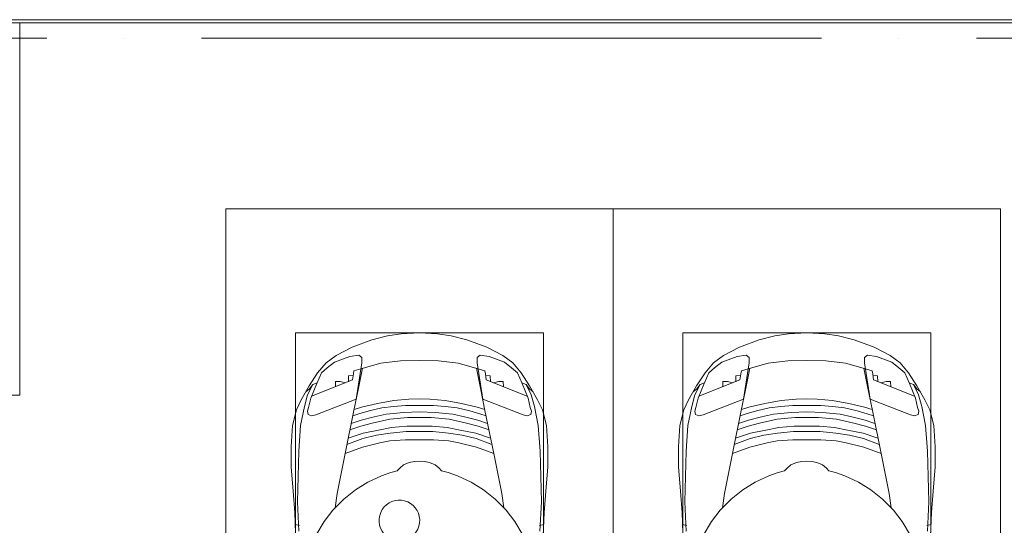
# Model space of a CAD drawing. Header units: millimetres. Extents: x -32229 to 192519, y -13689 to 125138.
# Tile 206 of 256: x 51205 to 57560, y 90910 to 94170. Entities that reach past the tile are written whole.
import ezdxf

# ---------------------------------------------------------------- set-up
doc = ezdxf.new("R2010")
doc.units = ezdxf.units.MM
doc.linetypes.add('ADSK_Линия сетки', pattern=[5000, 4000, -500, 0, -500])
for name, color, linetype, lineweight in [('A-DETL-GENF-OTLN', 7, 'Continuous', 18), ('A-FLOR-____-OTLN', 7, 'Continuous', 18), ('A-GENM-____-OTLN', 7, 'Continuous', 18), ('C-PRKG-____-OTLN', 7, 'Continuous', 18), ('S-COLS-____-MCUT', 7, 'Continuous', 40), ('S-GRID-____-OTLN', 7, 'Continuous', 9)]:
    doc.layers.add(name, color=color, linetype=linetype, lineweight=lineweight)

# ---------------------------------------------------------------- blocks, each defined once
blk = doc.blocks.new('АР_Машиноместо - 4900x2400_М__5300х2500_ С МГН-V122--01 ЭЛ')
at = {"layer": 'A-DETL-GENF-OTLN', "color": 253, "lineweight": 13, "true_color": 0xaaaaaa}
for p, q in [((1044.2, -818.6), (943.3, -845.1)), ((1132.7, -806), (1044.2, -818.6)), ((1250, -800), (1132.7, -806)), ((1250, -800), (1367.3, -806)), ((1367.3, -806), (1455.8, -818.6)), ((1455.8, -818.6), (1556.7, -845.1)), ((943.3, -845.1), (815.8, -891)), ((1556.7, -845.1), (1684.2, -891)), ((711.9, -946.2), (647.2, -992.8)), ((800.1, -952.6), (700.9, -989.1)), ((815.8, -891), (711.9, -946.2)), ((859, -944.1), (800.1, -952.6)), ((877.7, -958.9), (859, -944.1)), ((1622.3, -958.9), (1641, -944.1)), ((1641, -944.1), (1699.9, -952.6)), ((1684.2, -891), (1788.1, -946.2)), ((1699.9, -952.6), (1799.1, -989.1)), ((1788.1, -946.2), (1852.8, -992.8)), ((647.2, -992.8), (593.2, -1056.8)), ((700.9, -989.1), (655, -1024.3)), ((841.1, -1225.9), (877.7, -991.4)), ((1000.2, -994.5), (871.4, -1031.3)), ((877.7, -991.4), (877.7, -958.9)), ((1127.4, -979.8), (1000.2, -994.5)), ((1250, -977.6), (1127.4, -979.8)), ((1250, -977.6), (1372.6, -979.8)), ((1372.6, -979.8), (1499.8, -994.5)), ((1499.8, -994.5), (1628.6, -1031.3)), ((1622.3, -991.4), (1622.3, -958.9)), ((1658.9, -1225.9), (1622.3, -991.4)), ((1799.1, -989.1), (1845, -1024.3)), ((1852.8, -992.8), (1906.8, -1056.8)), ((593.2, -1056.8), (539.3, -1140.4)), ((617.9, -1057.3), (586.9, -1126.3)), ((654.7, -1024.4), (617.9, -1057.3)), ((882.6, -1027.5), (853.8, -1167.4)), ((1617.4, -1027.5), (1646.2, -1167.4)), ((1845.3, -1024.4), (1882.1, -1057.3)), ((1882.1, -1057.3), (1913.1, -1126.3)), ((1906.8, -1056.8), (1960.7, -1140.4)), ((539.3, -1140.4), (487.4, -1232.1)), ((561.3, -1132.6), (540.4, -1159.6)), ((586.9, -1126.3), (548.2, -1220.1)), ((589, -1121.6), (561.3, -1132.6)), ((1911, -1121.6), (1938.7, -1132.6)), ((1913.1, -1126.3), (1951.8, -1220.1)), ((1938.7, -1132.6), (1959.6, -1159.6)), ((1960.7, -1140.4), (2012.6, -1232.1)), ((540.4, -1159.6), (516.2, -1180.5)), ((853.8, -1167.4), (826.8, -1300.9)), ((1646.2, -1167.4), (1673.2, -1300.9)), ((1959.6, -1159.6), (1983.8, -1180.5)), ((487.4, -1232.1), (455.7, -1296.1)), ((548.2, -1220.1), (535, -1280.6)), ((580.7, -1327.1), (841.1, -1225.9)), ((978.6, -1254.6), (876.3, -1278.7)), ((1084.1, -1236), (978.6, -1254.6)), ((1159.1, -1267.9), (1083.6, -1274.6)), ((1182.5, -1227.5), (1084.1, -1236)), ((1250, -1266.6), (1159.1, -1267.9)), ((1250, -1223.7), (1182.5, -1227.5)), ((1250, -1223.7), (1317.5, -1227.5)), ((1250, -1266.6), (1340.9, -1267.9)), ((1317.5, -1227.5), (1415.9, -1236)), ((1340.9, -1267.9), (1416.4, -1274.6)), ((1415.9, -1236), (1521.4, -1254.6)), ((1521.4, -1254.6), (1623.7, -1278.7)), ((1919.3, -1327.1), (1658.9, -1225.9)), ((1951.8, -1220.1), (1965, -1280.6)), ((2012.6, -1232.1), (2044.3, -1296.1)), ((455.7, -1296.1), (430.8, -1396.6)), ((535, -1280.6), (527.2, -1305.2)), ((527.2, -1305.2), (531.8, -1326)), ((531.8, -1326), (554.4, -1333.3)), ((554.4, -1333.3), (580.7, -1327.1)), ((826.8, -1300.9), (770, -1576.5)), ((859.1, -1321.2), (819.9, -1334.4)), ((876.3, -1278.7), (828.3, -1293.7)), ((925.2, -1301.6), (859.1, -1321.2)), ((1007.1, -1283.7), (925.2, -1301.6)), ((1035, -1323.2), (958.3, -1341.1)), ((1083.6, -1274.6), (1007.1, -1283.7)), ((1148.3, -1312.4), (1035, -1323.2)), ((1250, -1309.3), (1148.3, -1312.4)), ((1250, -1309.3), (1351.7, -1312.4)), ((1351.7, -1312.4), (1465, -1323.2)), ((1416.4, -1274.6), (1492.9, -1283.7)), ((1465, -1323.2), (1541.7, -1341.1)), ((1492.9, -1283.7), (1574.8, -1301.6)), ((1574.8, -1301.6), (1640.9, -1321.2)), ((1623.7, -1278.7), (1671.7, -1293.7)), ((1640.9, -1321.2), (1680.1, -1334.4)), ((1673.2, -1300.9), (1730, -1576.5)), ((1945.6, -1333.3), (1919.3, -1327.1)), ((1968.2, -1326), (1945.6, -1333.3)), ((1965, -1280.6), (1972.8, -1305.2)), ((1972.8, -1305.2), (1968.2, -1326)), ((2044.3, -1296.1), (2069.2, -1396.6)), ((430.8, -1396.6), (422, -1534.1)), ((873.8, -1361.2), (809.9, -1383.1)), ((945.3, -1380.6), (871.4, -1401.1)), ((958.3, -1341.1), (873.8, -1361.2)), ((1059, -1354.8), (945.3, -1380.6)), ((1174.5, -1344.2), (1059, -1354.8)), ((1250, -1344.9), (1174.5, -1344.2)), ((1250, -1344.9), (1325.5, -1344.2)), ((1325.5, -1344.2), (1441, -1354.8)), ((1441, -1354.8), (1554.7, -1380.6)), ((1541.7, -1341.1), (1626.2, -1361.2)), ((1554.7, -1380.6), (1628.6, -1401.1)), ((1626.2, -1361.2), (1690.1, -1383.1)), ((2069.2, -1396.6), (2078, -1534.1)), ((887, -1446.5), (790.4, -1477.3)), ((871.4, -1401.1), (800.5, -1424.6)), ((973.4, -1459.7), (884.3, -1480.8)), ((986.2, -1425.6), (887, -1446.5)), ((1061.9, -1445.7), (973.4, -1459.7)), ((1070, -1410.4), (986.2, -1425.6)), ((1163.9, -1435.1), (1061.9, -1445.7)), ((1168.3, -1399.8), (1070, -1410.4)), ((1250, -1435.1), (1163.9, -1435.1)), ((1250, -1400.1), (1168.3, -1399.8)), ((1250, -1400.1), (1331.7, -1399.8)), ((1250, -1435.1), (1336.1, -1435.1)), ((1331.7, -1399.8), (1430, -1410.4)), ((1336.1, -1435.1), (1438.1, -1445.7)), ((1430, -1410.4), (1513.8, -1425.6)), ((1438.1, -1445.7), (1526.6, -1459.7)), ((1513.8, -1425.6), (1613, -1446.5)), ((1526.6, -1459.7), (1615.7, -1480.8)), ((1613, -1446.5), (1709.6, -1477.3)), ((1628.6, -1401.1), (1699.5, -1424.6)), ((884.3, -1480.8), (782, -1518.1)), ((994.9, -1509.3), (881.7, -1536.4)), ((1060, -1496.1), (994.9, -1509.3)), ((1159.3, -1489.1), (1060, -1496.1)), ((1250, -1488.3), (1159.3, -1489.1)), ((1250, -1488.3), (1340.7, -1489.1)), ((1340.7, -1489.1), (1440, -1496.1)), ((1440, -1496.1), (1505.1, -1509.3)), ((1505.1, -1509.3), (1618.3, -1536.4)), ((1615.7, -1480.8), (1718, -1518.1)), ((422, -1534.1), (422, -1662.9)), ((770, -1576.5), (718.3, -1834.2)), ((881.7, -1536.4), (770, -1576.5)), ((1618.3, -1536.4), (1730, -1576.5)), ((1730, -1576.5), (1781.7, -1834.2)), ((2078, -1534.1), (2078, -1662.9)), ((1147.5, -1650.5), (1123.5, -1670.9)), ((1184.7, -1635.7), (1147.5, -1650.5)), ((1217.8, -1629.1), (1184.7, -1635.7)), ((1217.8, -1629.1), (1250, -1626.8)), ((1282.2, -1629.1), (1250, -1626.8)), ((1282.2, -1629.1), (1315.3, -1635.7)), ((1315.3, -1635.7), (1352.5, -1650.5)), ((1352.5, -1650.5), (1376.5, -1670.9)), ((422, -1662.9), (434.8, -1820.7)), ((1064.9, -1700.5), (1004.2, -1721.4)), ((1107.2, -1689.8), (1064.9, -1700.5)), ((1123.5, -1670.9), (1107.2, -1689.8)), ((1376.5, -1670.9), (1392.8, -1689.8)), ((1392.8, -1689.8), (1435.1, -1700.5)), ((1435.1, -1700.5), (1495.8, -1721.4)), ((2078, -1662.9), (2065.2, -1820.7)), ((917, -1761.1), (837.5, -1812.1)), ((1004.2, -1721.4), (917, -1761.1)), ((1495.8, -1721.4), (1583, -1761.1)), ((1583, -1761.1), (1662.5, -1812.1)), ((434.8, -1820.7), (444.9, -1956.8)), ((718.3, -1834.2), (705.7, -1926.7)), ((837.5, -1812.1), (761.1, -1871.7)), ((1662.5, -1812.1), (1738.9, -1871.7)), ((1781.7, -1834.2), (1794.3, -1926.7)), ((2065.2, -1820.7), (2055.1, -1956.8)), ((761.1, -1871.7), (690.7, -1941.6)), ((1738.9, -1871.7), (1809.3, -1941.6)), ((444.9, -1956.8), (453, -2159.1)), ((690.7, -1941.6), (634.6, -2015)), ((1809.3, -1941.6), (1865.4, -2015)), ((2055.1, -1956.8), (2047, -2159.1)), ((634.6, -2015), (580.7, -2105.7)), ((1865.4, -2015), (1919.3, -2105.7)), ((475.1, -2041), (447.5, -2034.4)), ((2024.9, -2041), (2052.5, -2034.4))]:
    blk.add_line(p, q, dxfattribs=at)
at = {"layer": 'A-DETL-GENF-OTLN', "color": 254, "lineweight": 13, "true_color": 0xd4d4d4}
for p, q in [((792.9, -1076.2), (791.2, -1114.5)), ((823.3, -1074.4), (792.9, -1076.2)), ((824.1, -1063.7), (818.8, -1102.9)), ((827.7, -1045), (824.1, -1063.7)), ((871.3, -1031.9), (827.7, -1045)), ((1628.7, -1031.9), (1672.3, -1045)), ((1672.3, -1045), (1675.9, -1063.7)), ((1675.9, -1063.7), (1681.2, -1102.9)), ((1676.7, -1074.4), (1707.1, -1076.2)), ((1707.1, -1076.2), (1708.8, -1114.5)), ((561.7, -1132.1), (527.9, -1198.6)), ((818.8, -1102.9), (554, -1208.1)), ((709.1, -1112.7), (708.2, -1146.9)), ((737.7, -1113.6), (709.1, -1112.7)), ((772.6, -1121.3), (737.7, -1113.6)), ((1681.2, -1102.9), (1946, -1208.1)), ((1727.4, -1121.3), (1762.3, -1113.6)), ((1762.3, -1113.6), (1790.9, -1112.7)), ((1790.9, -1112.7), (1791.8, -1146.9)), ((1938.3, -1132.1), (1972.1, -1198.6)), ((527.9, -1198.6), (507.4, -1274.3)), ((1972.1, -1198.6), (1992.6, -1274.3)), ((507.4, -1274.3), (483.4, -1395.6)), ((1992.6, -1274.3), (2016.6, -1395.6)), ((483.4, -1395.6), (470.9, -1561.4)), ((2016.6, -1395.6), (2029.1, -1561.4)), ((470.9, -1561.4), (462.8, -1889.5)), ((2029.1, -1561.4), (2037.2, -1889.5)), ((462.8, -1889.5), (471.8, -2077.7)), ((2037.2, -1889.5), (2028.2, -2077.7))]:
    blk.add_line(p, q, dxfattribs=at)
at = {"layer": 'A-DETL-GENF-OTLN', "color": 253, "lineweight": 13, "true_color": 0xaaaaaa}
blk.add_arc((1120.8, -2008.7), 131.1, 289.36321, 220.63679, dxfattribs=at)
at = {"layer": 'C-PRKG-____-OTLN', "color": 253, "lineweight": 13, "true_color": 0xaaaaaa}
for p, q in [((2500, 0), (0, 0)), ((0, 0), (0, -4699.7)), ((2500, 0), (2500, -4699.7)), ((450, -800), (450, -4500)), ((450, -800), (2050, -800)), ((2050, -800), (2050, -4500))]:
    blk.add_line(p, q, dxfattribs=at)
blk = doc.blocks.new('АР_Машиноместо - 4900x2400_М__5300х2500_-V123--01 ЭЛ')
at = {"layer": 'A-DETL-GENF-OTLN', "color": 253, "lineweight": 13, "true_color": 0xaaaaaa}
for p, q in [((444.9, 1956.8), (453, 2159.1)), ((634.6, 2015), (580.7, 2105.7)), ((1865.4, 2015), (1919.3, 2105.7)), ((2055.1, 1956.8), (2047, 2159.1)), ((475.1, 2041), (447.5, 2034.4)), ((2024.9, 2041), (2052.5, 2034.4)), ((690.7, 1941.6), (634.6, 2015)), ((1809.3, 1941.6), (1865.4, 2015)), ((434.8, 1820.7), (444.9, 1956.8)), ((761.1, 1871.7), (690.7, 1941.6)), ((718.3, 1834.2), (705.7, 1926.7)), ((1738.9, 1871.7), (1809.3, 1941.6)), ((1781.7, 1834.2), (1794.3, 1926.7)), ((2065.2, 1820.7), (2055.1, 1956.8)), ((837.5, 1812.1), (761.1, 1871.7)), ((1662.5, 1812.1), (1738.9, 1871.7)), ((422, 1662.9), (434.8, 1820.7)), ((770, 1576.5), (718.3, 1834.2)), ((917, 1761.1), (837.5, 1812.1)), ((1583, 1761.1), (1662.5, 1812.1)), ((1730, 1576.5), (1781.7, 1834.2)), ((2078, 1662.9), (2065.2, 1820.7)), ((1004.2, 1721.4), (917, 1761.1)), ((1064.9, 1700.5), (1004.2, 1721.4)), ((1435.1, 1700.5), (1495.8, 1721.4)), ((1495.8, 1721.4), (1583, 1761.1)), ((422, 1534.1), (422, 1662.9)), ((1107.2, 1689.8), (1064.9, 1700.5)), ((1123.5, 1670.9), (1107.2, 1689.8)), ((1147.5, 1650.5), (1123.5, 1670.9)), ((1352.5, 1650.5), (1376.5, 1670.9)), ((1376.5, 1670.9), (1392.8, 1689.8)), ((1392.8, 1689.8), (1435.1, 1700.5)), ((2078, 1534.1), (2078, 1662.9)), ((1184.7, 1635.7), (1147.5, 1650.5)), ((1217.8, 1629.1), (1184.7, 1635.7)), ((1217.8, 1629.1), (1250, 1626.8)), ((1282.2, 1629.1), (1250, 1626.8)), ((1282.2, 1629.1), (1315.3, 1635.7)), ((1315.3, 1635.7), (1352.5, 1650.5)), ((430.8, 1396.6), (422, 1534.1)), ((826.8, 1300.9), (770, 1576.5)), ((881.7, 1536.4), (770, 1576.5)), ((994.9, 1509.3), (881.7, 1536.4)), ((1505.1, 1509.3), (1618.3, 1536.4)), ((1618.3, 1536.4), (1730, 1576.5)), ((1673.2, 1300.9), (1730, 1576.5)), ((2069.2, 1396.6), (2078, 1534.1)), ((884.3, 1480.8), (782, 1518.1)), ((887, 1446.5), (790.4, 1477.3)), ((973.4, 1459.7), (884.3, 1480.8)), ((1060, 1496.1), (994.9, 1509.3)), ((1159.3, 1489.1), (1060, 1496.1)), ((1250, 1488.3), (1159.3, 1489.1)), ((1250, 1488.3), (1340.7, 1489.1)), ((1340.7, 1489.1), (1440, 1496.1)), ((1440, 1496.1), (1505.1, 1509.3)), ((1526.6, 1459.7), (1615.7, 1480.8)), ((1613, 1446.5), (1709.6, 1477.3)), ((1615.7, 1480.8), (1718, 1518.1)), ((871.4, 1401.1), (800.5, 1424.6)), ((945.3, 1380.6), (871.4, 1401.1)), ((986.2, 1425.6), (887, 1446.5)), ((1061.9, 1445.7), (973.4, 1459.7)), ((1070, 1410.4), (986.2, 1425.6)), ((1163.9, 1435.1), (1061.9, 1445.7)), ((1168.3, 1399.8), (1070, 1410.4)), ((1250, 1435.1), (1163.9, 1435.1)), ((1250, 1400.1), (1168.3, 1399.8)), ((1250, 1435.1), (1336.1, 1435.1)), ((1250, 1400.1), (1331.7, 1399.8)), ((1331.7, 1399.8), (1430, 1410.4)), ((1336.1, 1435.1), (1438.1, 1445.7)), ((1430, 1410.4), (1513.8, 1425.6)), ((1438.1, 1445.7), (1526.6, 1459.7)), ((1513.8, 1425.6), (1613, 1446.5)), ((1554.7, 1380.6), (1628.6, 1401.1)), ((1628.6, 1401.1), (1699.5, 1424.6)), ((455.7, 1296.1), (430.8, 1396.6)), ((873.8, 1361.2), (809.9, 1383.1)), ((958.3, 1341.1), (873.8, 1361.2)), ((1059, 1354.8), (945.3, 1380.6)), ((1035, 1323.2), (958.3, 1341.1)), ((1174.5, 1344.2), (1059, 1354.8)), ((1250, 1344.9), (1174.5, 1344.2)), ((1250, 1344.9), (1325.5, 1344.2)), ((1325.5, 1344.2), (1441, 1354.8)), ((1441, 1354.8), (1554.7, 1380.6)), ((1465, 1323.2), (1541.7, 1341.1)), ((1541.7, 1341.1), (1626.2, 1361.2)), ((1626.2, 1361.2), (1690.1, 1383.1)), ((2044.3, 1296.1), (2069.2, 1396.6)), ((487.4, 1232.1), (455.7, 1296.1)), ((527.2, 1305.2), (531.8, 1326)), ((535, 1280.6), (527.2, 1305.2)), ((531.8, 1326), (554.4, 1333.3)), ((548.2, 1220.1), (535, 1280.6)), ((554.4, 1333.3), (580.7, 1327.1)), ((580.7, 1327.1), (841.1, 1225.9)), ((859.1, 1321.2), (819.9, 1334.4)), ((853.8, 1167.4), (826.8, 1300.9)), ((876.3, 1278.7), (828.3, 1293.7)), ((925.2, 1301.6), (859.1, 1321.2)), ((978.6, 1254.6), (876.3, 1278.7)), ((1007.1, 1283.7), (925.2, 1301.6)), ((1083.6, 1274.6), (1007.1, 1283.7)), ((1148.3, 1312.4), (1035, 1323.2)), ((1159.1, 1267.9), (1083.6, 1274.6)), ((1250, 1309.3), (1148.3, 1312.4)), ((1250, 1309.3), (1351.7, 1312.4)), ((1340.9, 1267.9), (1416.4, 1274.6)), ((1351.7, 1312.4), (1465, 1323.2)), ((1416.4, 1274.6), (1492.9, 1283.7)), ((1492.9, 1283.7), (1574.8, 1301.6)), ((1521.4, 1254.6), (1623.7, 1278.7)), ((1574.8, 1301.6), (1640.9, 1321.2)), ((1623.7, 1278.7), (1671.7, 1293.7)), ((1640.9, 1321.2), (1680.1, 1334.4)), ((1646.2, 1167.4), (1673.2, 1300.9)), ((1919.3, 1327.1), (1658.9, 1225.9)), ((1945.6, 1333.3), (1919.3, 1327.1)), ((1968.2, 1326), (1945.6, 1333.3)), ((1951.8, 1220.1), (1965, 1280.6)), ((1965, 1280.6), (1972.8, 1305.2)), ((1972.8, 1305.2), (1968.2, 1326)), ((2012.6, 1232.1), (2044.3, 1296.1)), ((539.3, 1140.4), (487.4, 1232.1)), ((586.9, 1126.3), (548.2, 1220.1)), ((841.1, 1225.9), (877.7, 991.4)), ((1084.1, 1236), (978.6, 1254.6)), ((1182.5, 1227.5), (1084.1, 1236)), ((1250, 1266.6), (1159.1, 1267.9)), ((1250, 1223.7), (1182.5, 1227.5)), ((1250, 1266.6), (1340.9, 1267.9)), ((1250, 1223.7), (1317.5, 1227.5)), ((1317.5, 1227.5), (1415.9, 1236)), ((1415.9, 1236), (1521.4, 1254.6)), ((1658.9, 1225.9), (1622.3, 991.4)), ((1913.1, 1126.3), (1951.8, 1220.1)), ((1960.7, 1140.4), (2012.6, 1232.1)), ((540.4, 1159.6), (516.2, 1180.5)), ((561.3, 1132.6), (540.4, 1159.6)), ((882.6, 1027.5), (853.8, 1167.4)), ((1617.4, 1027.5), (1646.2, 1167.4)), ((1938.7, 1132.6), (1959.6, 1159.6)), ((1959.6, 1159.6), (1983.8, 1180.5)), ((593.2, 1056.8), (539.3, 1140.4)), ((589, 1121.6), (561.3, 1132.6)), ((617.9, 1057.3), (586.9, 1126.3)), ((1882.1, 1057.3), (1913.1, 1126.3)), ((1906.8, 1056.8), (1960.7, 1140.4)), ((1911, 1121.6), (1938.7, 1132.6)), ((647.2, 992.8), (593.2, 1056.8)), ((654.7, 1024.4), (617.9, 1057.3)), ((700.9, 989.1), (655, 1024.3)), ((1000.2, 994.5), (871.4, 1031.3)), ((1499.8, 994.5), (1628.6, 1031.3)), ((1799.1, 989.1), (1845, 1024.3)), ((1845.3, 1024.4), (1882.1, 1057.3)), ((1852.8, 992.8), (1906.8, 1056.8)), ((711.9, 946.2), (647.2, 992.8)), ((800.1, 952.6), (700.9, 989.1)), ((877.7, 958.9), (859, 944.1)), ((877.7, 991.4), (877.7, 958.9)), ((1127.4, 979.8), (1000.2, 994.5)), ((1250, 977.6), (1127.4, 979.8)), ((1250, 977.6), (1372.6, 979.8)), ((1372.6, 979.8), (1499.8, 994.5)), ((1622.3, 991.4), (1622.3, 958.9)), ((1622.3, 958.9), (1641, 944.1)), ((1699.9, 952.6), (1799.1, 989.1)), ((1788.1, 946.2), (1852.8, 992.8)), ((815.8, 891), (711.9, 946.2)), ((859, 944.1), (800.1, 952.6)), ((943.3, 845.1), (815.8, 891)), ((1556.7, 845.1), (1684.2, 891)), ((1641, 944.1), (1699.9, 952.6)), ((1684.2, 891), (1788.1, 946.2)), ((1044.2, 818.6), (943.3, 845.1)), ((1455.8, 818.6), (1556.7, 845.1)), ((1132.7, 806), (1044.2, 818.6)), ((1250, 800), (1132.7, 806)), ((1250, 800), (1367.3, 806)), ((1367.3, 806), (1455.8, 818.6))]:
    blk.add_line(p, q, dxfattribs=at)
at = {"layer": 'A-DETL-GENF-OTLN', "color": 254, "lineweight": 13, "true_color": 0xd4d4d4}
for p, q in [((462.8, 1889.5), (471.8, 2077.7)), ((2037.2, 1889.5), (2028.2, 2077.7)), ((470.9, 1561.4), (462.8, 1889.5)), ((2029.1, 1561.4), (2037.2, 1889.5)), ((483.4, 1395.6), (470.9, 1561.4)), ((2016.6, 1395.6), (2029.1, 1561.4)), ((507.4, 1274.3), (483.4, 1395.6)), ((1992.6, 1274.3), (2016.6, 1395.6)), ((527.9, 1198.6), (507.4, 1274.3)), ((1972.1, 1198.6), (1992.6, 1274.3)), ((818.8, 1102.9), (554, 1208.1)), ((1681.2, 1102.9), (1946, 1208.1)), ((561.7, 1132.1), (527.9, 1198.6)), ((709.1, 1112.7), (708.2, 1146.9)), ((1790.9, 1112.7), (1791.8, 1146.9)), ((1938.3, 1132.1), (1972.1, 1198.6)), ((737.7, 1113.6), (709.1, 1112.7)), ((772.6, 1121.3), (737.7, 1113.6)), ((792.9, 1076.2), (791.2, 1114.5)), ((824.1, 1063.7), (818.8, 1102.9)), ((1675.9, 1063.7), (1681.2, 1102.9)), ((1707.1, 1076.2), (1708.8, 1114.5)), ((1727.4, 1121.3), (1762.3, 1113.6)), ((1762.3, 1113.6), (1790.9, 1112.7)), ((823.3, 1074.4), (792.9, 1076.2)), ((827.7, 1045), (824.1, 1063.7)), ((871.3, 1031.9), (827.7, 1045)), ((1628.7, 1031.9), (1672.3, 1045)), ((1672.3, 1045), (1675.9, 1063.7)), ((1676.7, 1074.4), (1707.1, 1076.2))]:
    blk.add_line(p, q, dxfattribs=at)
at = {"layer": 'C-PRKG-____-OTLN', "color": 253, "lineweight": 13, "true_color": 0xaaaaaa}
for p, q in [((0, 0), (0, 4699.7)), ((2500, 0), (2500, 4699.7)), ((450, 800), (450, 4500)), ((2050, 800), (2050, 4500)), ((450, 800), (2050, 800)), ((2500, 0), (0, 0))]:
    blk.add_line(p, q, dxfattribs=at)
blk = doc.blocks.new('АР-Заполнение деф_ шва - Д_ш_-V212--01 ЭЛ')
at = {"layer": 'A-GENM-____-OTLN', "color": 253, "lineweight": 13, "true_color": 0xaaaaaa}
blk.add_line((0, -25), (6680, -25), dxfattribs=at)
blk = doc.blocks.new('Наметкина 10_РД_АР_П_отсоединено_rvt-1--01 ЭЛ')
at = {"layer": 'A-FLOR-____-OTLN', "color": 253, "lineweight": 13, "true_color": 0xaaaaaa}
for p, q in [((43591, 94170), (70205.4, 94170)), ((51205.3, 94150), (57885.3, 94150))]:
    blk.add_line(p, q, dxfattribs=at)
at = {"layer": 'S-COLS-____-MCUT', "color": 253, "lineweight": 15, "true_color": 0xaaaaaa}
for p, q in [((51205.3, 94150), (50805.3, 94150)), ((51205.3, 91750), (51205.3, 94150)), ((50805.3, 91750), (51205.3, 91750))]:
    blk.add_line(p, q, dxfattribs=at)
at = {"layer": 'A-GENM-____-OTLN', "color": 253, "lineweight": 13, "true_color": 0xaaaaaa}
blk.add_blockref('АР-Заполнение деф_ шва - Д_ш_-V212--01 ЭЛ', (51205.3, 94175), dxfattribs=at)
at = {"layer": 'C-PRKG-____-OTLN', "color": 253, "lineweight": 13, "true_color": 0xaaaaaa}
blk.add_blockref('АР_Машиноместо - 4900x2400_М__5300х2500_ С МГН-V122--01 ЭЛ', (52535.3, 92950), dxfattribs=at)
at = {"layer": 'C-PRKG-____-OTLN', "color": 253, "lineweight": 13, "true_color": 0xaaaaaa, "rotation": 180}
blk.add_blockref('АР_Машиноместо - 4900x2400_М__5300х2500_-V123--01 ЭЛ', (57535.3, 92950), dxfattribs=at)

msp = doc.modelspace()

# ---------------------------------------------------------------- linework, layer by layer
at = {"layer": 'S-GRID-____-OTLN', "color": 253, "linetype": 'ADSK_Линия сетки', "true_color": 0xaaaaaa}
msp.add_line((131381.2, 94050), (-30593.4, 94050), dxfattribs=at)

# ---------------------------------------------------------------- block references
at = {"lineweight": 5}
msp.add_blockref('Наметкина 10_РД_АР_П_отсоединено_rvt-1--01 ЭЛ', (0, 0), dxfattribs=at)

doc.saveas('drawing.dxf')
